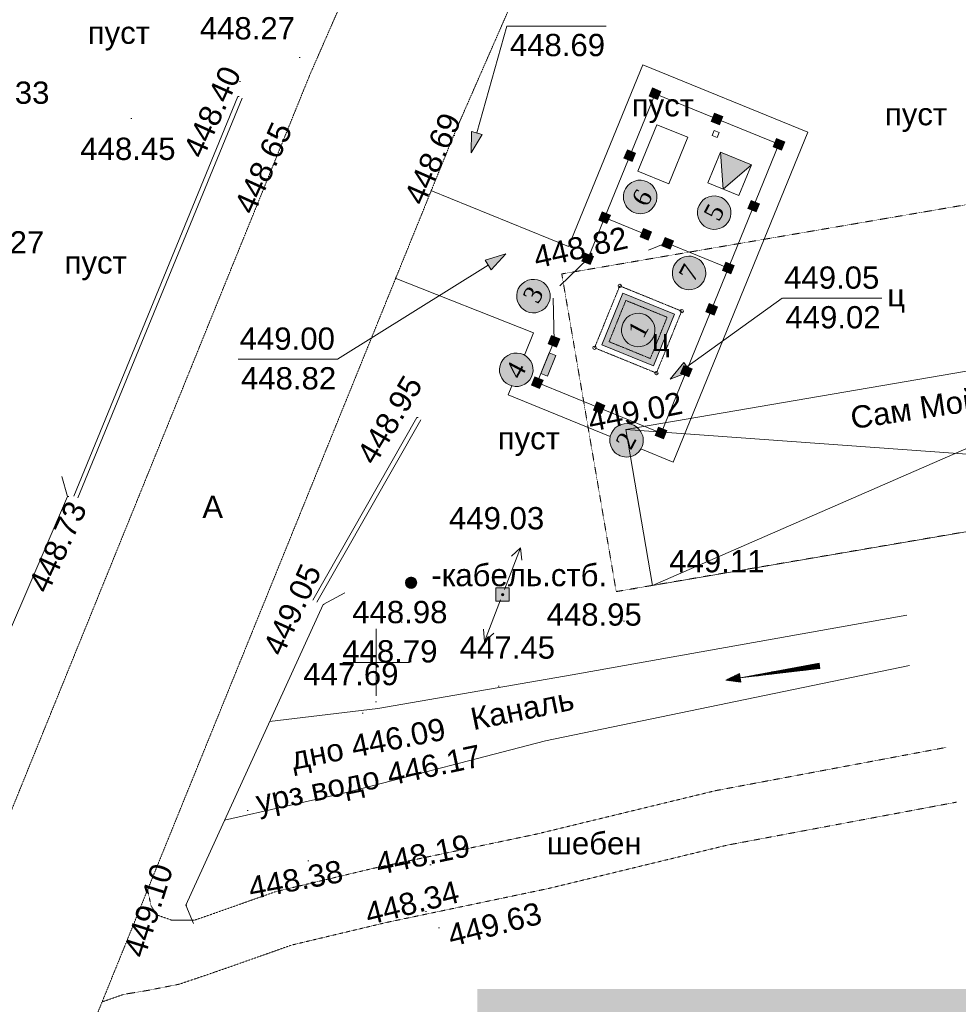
# Model space of a CAD drawing. Header units: millimetres. Extents: x 918404 to 1362154, y 4120617 to 4364104.
# Tile 80 of 256: x 998368 to 1006789, y 4168985 to 4177824. Entities that reach past the tile are written whole.
import ezdxf

# ---------------------------------------------------------------- set-up
doc = ezdxf.new("R2010")
doc.units = ezdxf.units.MM
doc.header["$MEASUREMENT"] = 0
doc.linetypes.add('STRIHSMALL', pattern=[1, 0.5, -0.5])
doc.linetypes.add('Д_ТРОТ_ТРУБА', pattern=[1.5, 0.75, -0.75])
for name, color, linetype, lineweight in [('(001) Сетка_Ном._пера__132', 132, 'Continuous', 18), ('(008) Скульптуры_Ном._пера__7', 7, 'Continuous', 18), ('(016) Кабель_Ном._пера__7', 7, 'Continuous', 18), ('(022) Возд. Линии_Ном._пера__240', 240, 'Continuous', 18), ('(022) Возд. Линии_Ном._пера__7', 7, 'Continuous', 18), ('(025) Дорога_Ном._пера__7', 7, 'Continuous', 18), ('(027) Гидрография_Ном._пера__7', 7, 'Continuous', 18), ('0_Ном._пера__1', 1, 'Continuous', 18), ('0_Ном._пера__255', 255, 'Continuous', 18), ('0_Ном._пера__4', 4, 'Continuous', 18), ('0_Ном._пера__6', 6, 'Continuous', 18), ('0_Ном._пера__7', 7, 'Continuous', 18), ('0_Ном._пера__7_Ном._пера__7', 7, 'Continuous', 18), ('Fills_Pen_No__7_Ном._пера__7', 7, 'Continuous', 18), ('ВЫСОТА_Ном._пера__7', 7, 'Continuous', 18), ('Отметка_Ном._пера__255', 255, 'Continuous', 18), ('Текст_Ном._пера__7', 7, 'Continuous', 18), ('ТОЧКИ_Ном._пера__5', 5, 'Continuous', 18)]:
    doc.layers.add(name, color=color, linetype=linetype, lineweight=lineweight)
for name, color, linetype, lineweight, true_color in [('0_Ном._пера__128', 7, 'Continuous', 18, 0x00261c), ('64_Ном._пера__1_Ном._пера__28', 7, 'Continuous', 18, 0x260900), ('64_Ном._пера__1_Ном._пера__48', 7, 'Continuous', 18, 0x261c00), ('Отметка_Ном._пера__244', 7, 'Continuous', 18, 0x7f001f)]:
    doc.layers.add(name, color=color, linetype=linetype, lineweight=lineweight, true_color=true_color)
doc.layers.add('64_Ном._пера__1', color=7, linetype='Continuous')
doc.styles.add('СГЕНЕРИР_СТИЛЬ_1', font='arial.ttf')
doc.styles.add('СГЕНЕРИР_СТИЛЬ_2', font='arial.ttf')
doc.styles.add('СГЕНЕРИР_СТИЛЬ_4', font='times.ttf')

# ---------------------------------------------------------------- blocks, each defined once
blk = doc.blocks.new('Колонна_1093', base_point=(1003161.9, 4174937))
at = {"layer": '64_Ном._пера__1_Ном._пера__48', "linetype": 'Continuous'}
blk.add_hatch(color=256, dxfattribs=at).paths.add_polyline_path([(1003109.7, 4174915), (1003183.8, 4174884.8), (1003214, 4174958.9), (1003139.9, 4174989.1)])
at = {"layer": '64_Ном._пера__1_Ном._пера__28', "linetype": 'Continuous', "flags": 128}
blk.add_lwpolyline([(1003109.7, 4174915), (1003183.8, 4174884.8), (1003214, 4174958.9), (1003139.9, 4174989.1)], close=True, dxfattribs=at)
blk = doc.blocks.new('Колонна_1094', base_point=(1003841.4, 4176603.1))
at = {"layer": '64_Ном._пера__1_Ном._пера__48', "linetype": 'Continuous'}
blk.add_hatch(color=256, dxfattribs=at).paths.add_polyline_path([(1003789.2, 4176581.2), (1003863.3, 4176551), (1003893.5, 4176625), (1003819.4, 4176655.3)])
at = {"layer": '64_Ном._пера__1_Ном._пера__28', "linetype": 'Continuous', "flags": 128}
blk.add_lwpolyline([(1003789.2, 4176581.2), (1003863.3, 4176551), (1003893.5, 4176625), (1003819.4, 4176655.3)], close=True, dxfattribs=at)
blk = doc.blocks.new('Колонна_1095', base_point=(1005179.1, 4176705.5))
at = {"layer": '64_Ном._пера__1_Ном._пера__48', "linetype": 'Continuous'}
blk.add_hatch(color=256, dxfattribs=at).paths.add_polyline_path([(1005201, 4176653.4), (1005231.2, 4176727.5), (1005157.2, 4176757.7), (1005126.9, 4176683.6)])
at = {"layer": '64_Ном._пера__1_Ном._пера__28', "linetype": 'Continuous', "flags": 128}
blk.add_lwpolyline([(1005201, 4176653.4), (1005231.2, 4176727.5), (1005157.2, 4176757.7), (1005126.9, 4176683.6)], close=True, dxfattribs=at)
blk = doc.blocks.new('Колонна_1096', base_point=(1004952.5, 4176150))
at = {"layer": '64_Ном._пера__1_Ном._пера__48', "linetype": 'Continuous'}
blk.add_hatch(color=256, dxfattribs=at).paths.add_polyline_path([(1004974.4, 4176097.8), (1005004.7, 4176171.9), (1004930.6, 4176202.1), (1004900.4, 4176128)])
at = {"layer": '64_Ном._пера__1_Ном._пера__28', "linetype": 'Continuous', "flags": 128}
blk.add_lwpolyline([(1004974.4, 4176097.8), (1005004.7, 4176171.9), (1004930.6, 4176202.1), (1004900.4, 4176128)], close=True, dxfattribs=at)
blk = doc.blocks.new('Колонна_1097', base_point=(1004725.9, 4175594.4))
at = {"layer": '64_Ном._пера__1_Ном._пера__48', "linetype": 'Continuous'}
blk.add_hatch(color=256, dxfattribs=at).paths.add_polyline_path([(1004747.9, 4175542.2), (1004778.1, 4175616.3), (1004704, 4175646.5), (1004673.8, 4175572.5)])
at = {"layer": '64_Ном._пера__1_Ном._пера__28', "linetype": 'Continuous', "flags": 128}
blk.add_lwpolyline([(1004747.9, 4175542.2), (1004778.1, 4175616.3), (1004704, 4175646.5), (1004673.8, 4175572.5)], close=True, dxfattribs=at)
blk = doc.blocks.new('Колонна_1098', base_point=(1003010.8, 4174566.6))
at = {"layer": '64_Ном._пера__1_Ном._пера__48', "linetype": 'Continuous'}
blk.add_hatch(color=256, dxfattribs=at).paths.add_polyline_path([(1002958.7, 4174544.6), (1003032.7, 4174514.4), (1003063, 4174588.5), (1002988.9, 4174618.7)])
at = {"layer": '64_Ном._пера__1_Ном._пера__28', "linetype": 'Continuous', "flags": 128}
blk.add_lwpolyline([(1002958.7, 4174544.6), (1003032.7, 4174514.4), (1003063, 4174588.5), (1002988.9, 4174618.7)], close=True, dxfattribs=at)
blk = doc.blocks.new('Колонна_1099', base_point=(1004623.5, 4176932.1))
at = {"layer": '64_Ном._пера__1_Ном._пера__48', "linetype": 'Continuous'}
blk.add_hatch(color=256, dxfattribs=at).paths.add_polyline_path([(1004645.4, 4176880), (1004675.7, 4176954), (1004601.6, 4176984.3), (1004571.4, 4176910.2)])
at = {"layer": '64_Ном._пера__1_Ном._пера__28', "linetype": 'Continuous', "flags": 128}
blk.add_lwpolyline([(1004645.4, 4176880), (1004675.7, 4176954), (1004601.6, 4176984.3), (1004571.4, 4176910.2)], close=True, dxfattribs=at)
blk = doc.blocks.new('Колонна_1100', base_point=(1003463.8, 4175677.3))
at = {"layer": '64_Ном._пера__1_Ном._пера__48', "linetype": 'Continuous'}
blk.add_hatch(color=256, dxfattribs=at).paths.add_polyline_path([(1003411.7, 4175655.4), (1003485.7, 4175625.2), (1003515.9, 4175699.2), (1003441.9, 4175729.4)])
at = {"layer": '64_Ном._пера__1_Ном._пера__28', "linetype": 'Continuous', "flags": 128}
blk.add_lwpolyline([(1003411.7, 4175655.4), (1003485.7, 4175625.2), (1003515.9, 4175699.2), (1003441.9, 4175729.4)], close=True, dxfattribs=at)
blk = doc.blocks.new('Колонна_1101', base_point=(1003614.8, 4176047.5))
at = {"layer": '64_Ном._пера__1_Ном._пера__48', "linetype": 'Continuous'}
blk.add_hatch(color=256, dxfattribs=at).paths.add_polyline_path([(1003562.6, 4176025.6), (1003636.7, 4175995.4), (1003666.9, 4176069.5), (1003592.9, 4176099.7)])
at = {"layer": '64_Ном._пера__1_Ном._пера__28', "linetype": 'Continuous', "flags": 128}
blk.add_lwpolyline([(1003562.6, 4176025.6), (1003636.7, 4175995.4), (1003666.9, 4176069.5), (1003592.9, 4176099.7)], close=True, dxfattribs=at)
blk = doc.blocks.new('Колонна_1102', base_point=(1004180.3, 4175816.9))
at = {"layer": '64_Ном._пера__1_Ном._пера__48', "linetype": 'Continuous'}
blk.add_hatch(color=256, dxfattribs=at).paths.add_polyline_path([(1004202.2, 4175764.8), (1004232.4, 4175838.8), (1004158.4, 4175869.1), (1004128.2, 4175795)])
at = {"layer": '64_Ном._пера__1_Ном._пера__28', "linetype": 'Continuous', "flags": 128}
blk.add_lwpolyline([(1004202.2, 4175764.8), (1004232.4, 4175838.8), (1004158.4, 4175869.1), (1004128.2, 4175795)], close=True, dxfattribs=at)
blk = doc.blocks.new('Колонна_1103', base_point=(1003985.2, 4175896.5))
at = {"layer": '64_Ном._пера__1_Ном._пера__48', "linetype": 'Continuous'}
blk.add_hatch(color=256, dxfattribs=at).paths.add_polyline_path([(1004007.1, 4175844.3), (1004037.3, 4175918.4), (1003963.2, 4175948.6), (1003933, 4175874.6)])
at = {"layer": '64_Ном._пера__1_Ном._пера__28', "linetype": 'Continuous', "flags": 128}
blk.add_lwpolyline([(1004007.1, 4175844.3), (1004037.3, 4175918.4), (1003963.2, 4175948.6), (1003933, 4175874.6)], close=True, dxfattribs=at)
blk = doc.blocks.new('Колонна_1104', base_point=(1004067.9, 4177158.7))
at = {"layer": '64_Ном._пера__1_Ном._пера__48', "linetype": 'Continuous'}
blk.add_hatch(color=256, dxfattribs=at).paths.add_polyline_path([(1004015.8, 4177136.8), (1004089.9, 4177106.5), (1004120.1, 4177180.6), (1004046, 4177210.8)])
at = {"layer": '64_Ном._пера__1_Ном._пера__28', "linetype": 'Continuous', "flags": 128}
blk.add_lwpolyline([(1004015.8, 4177136.8), (1004089.9, 4177106.5), (1004120.1, 4177180.6), (1004046, 4177210.8)], close=True, dxfattribs=at)
blk = doc.blocks.new('Колонна_1247', base_point=(1003566.4, 4174340))
at = {"layer": '64_Ном._пера__1_Ном._пера__48', "linetype": 'Continuous'}
blk.add_hatch(color=256, dxfattribs=at).paths.add_polyline_path([(1003588.3, 4174287.9), (1003618.5, 4174361.9), (1003544.5, 4174392.1), (1003514.2, 4174318.1)])
at = {"layer": '64_Ном._пера__1_Ном._пера__28', "linetype": 'Continuous', "flags": 128}
blk.add_lwpolyline([(1003588.3, 4174287.9), (1003618.5, 4174361.9), (1003544.5, 4174392.1), (1003514.2, 4174318.1)], close=True, dxfattribs=at)
blk = doc.blocks.new('Колонна_1248', base_point=(1004122, 4174113.4))
at = {"layer": '64_Ном._пера__1_Ном._пера__48', "linetype": 'Continuous'}
blk.add_hatch(color=256, dxfattribs=at).paths.add_polyline_path([(1004143.9, 4174061.3), (1004174.1, 4174135.4), (1004100, 4174165.6), (1004069.8, 4174091.5)])
at = {"layer": '64_Ном._пера__1_Ном._пера__28', "linetype": 'Continuous', "flags": 128}
blk.add_lwpolyline([(1004143.9, 4174061.3), (1004174.1, 4174135.4), (1004100, 4174165.6), (1004069.8, 4174091.5)], close=True, dxfattribs=at)
blk = doc.blocks.new('Колонна_1249', base_point=(1004348.5, 4174669))
at = {"layer": '64_Ном._пера__1_Ном._пера__48', "linetype": 'Continuous'}
blk.add_hatch(color=256, dxfattribs=at).paths.add_polyline_path([(1004370.5, 4174616.9), (1004400.7, 4174690.9), (1004326.6, 4174721.1), (1004296.4, 4174647.1)])
at = {"layer": '64_Ном._пера__1_Ном._пера__28', "linetype": 'Continuous', "flags": 128}
blk.add_lwpolyline([(1004370.5, 4174616.9), (1004400.7, 4174690.9), (1004326.6, 4174721.1), (1004296.4, 4174647.1)], close=True, dxfattribs=at)
blk = doc.blocks.new('Колонна_1250', base_point=(1004575.1, 4175224.6))
at = {"layer": '64_Ном._пера__1_Ном._пера__48', "linetype": 'Continuous'}
blk.add_hatch(color=256, dxfattribs=at).paths.add_polyline_path([(1004597.1, 4175172.4), (1004627.3, 4175246.5), (1004553.2, 4175276.7), (1004523, 4175202.6)])
at = {"layer": '64_Ном._пера__1_Ном._пера__28', "linetype": 'Continuous', "flags": 128}
blk.add_lwpolyline([(1004597.1, 4175172.4), (1004627.3, 4175246.5), (1004553.2, 4175276.7), (1004523, 4175202.6)], close=True, dxfattribs=at)
blk = doc.blocks.new('Линия_180', base_point=(1001217.9, 4174775.1))
at = {"layer": '0_Ном._пера__1', "linetype": 'Continuous'}
blk.add_hatch(color=256, dxfattribs=at).paths.add_polyline_path([(1002728, 4175720.6), (1002543.4, 4175663.9), (1002596.4, 4175579.2)])
for p, q in [((1002728, 4175720.6), (1002543.4, 4175663.9)), ((1002596.4, 4175579.2), (1002543.4, 4175663.9)), ((1002728, 4175720.6), (1002596.4, 4175579.2)), ((1001217.9, 4174775.1), (1002569.9, 4175621.5))]:
    blk.add_line(p, q, dxfattribs=at)
blk = doc.blocks.new('Линия_181', base_point=(1005209.7, 4175323))
at = {"layer": '0_Ном._пера__1', "linetype": 'Continuous'}
blk.add_hatch(color=256, dxfattribs=at).paths.add_polyline_path([(1004202.4, 4174598.2), (1004383.1, 4174666.6), (1004324.7, 4174747.7)])
for p, q in [((1005209.7, 4175323), (1004353.9, 4174707.1)), ((1004202.4, 4174598.2), (1004324.7, 4174747.7)), ((1004324.7, 4174747.7), (1004383.1, 4174666.6)), ((1004202.4, 4174598.2), (1004383.1, 4174666.6))]:
    blk.add_line(p, q, dxfattribs=at)
blk = doc.blocks.new('Линия_187', base_point=(1002737.4, 4177766.7))
at = {"layer": '0_Ном._пера__1', "linetype": 'Continuous'}
blk.add_hatch(color=256, dxfattribs=at).paths.add_polyline_path([(1002417.5, 4176627.3), (1002516, 4176793.5), (1002419.8, 4176820.5)])
for p, q in [((1002737.4, 4177766.7), (1002467.9, 4176807)), ((1002417.5, 4176627.3), (1002419.8, 4176820.5)), ((1002419.8, 4176820.5), (1002516, 4176793.5)), ((1002417.5, 4176627.3), (1002516, 4176793.5))]:
    blk.add_line(p, q, dxfattribs=at)

msp = doc.modelspace()

# ---------------------------------------------------------------- hatches: boundary and pattern name
at = {"layer": '(022) Возд. Линии_Ном._пера__240', "linetype": 'Continuous'}
h = msp.add_hatch(color=256, dxfattribs=at)
h.paths.add_polyline_path([(1002759.8, 4172723.4), (1002639.8, 4172723.4), (1002639.8, 4172603.4), (1002759.8, 4172603.4)])
h.paths.add_polyline_path([(1002709.8, 4172663.4, -1.000034), (1002689.8, 4172663.4, -1)], flags=0)
at = {"layer": '(022) Возд. Линии_Ном._пера__7', "linetype": 'Continuous'}
msp.add_hatch(color=256, dxfattribs=at).paths.add_polyline_path([(1002707.1, 4172656.6, 1), (1002692.5, 4172670.3, 1)])
at = {"layer": '0_Ном._пера__1', "linetype": 'Continuous', "lineweight": 18}
for points in [[(1004932.5, 4176522.4), (1004654.7, 4176635.7), (1004679.2, 4176315.9), (1004685.5, 4176305.8)], [(1004052.8, 4174717.2), (1004241.6, 4175180.2), (1003778.7, 4175369), (1003589.8, 4174906)]]:
    msp.add_hatch(color=14, dxfattribs=at).paths.add_polyline_path(points)
at = {"layer": '0_Ном._пера__1', "linetype": 'Continuous', "lineweight": 0, "true_color": 0xbf0000}
msp.add_hatch(color=12, dxfattribs=at).paths.add_polyline_path([(1003043.9, 4174647.7), (1003119.4, 4174832.9), (1003177.2, 4174809.3), (1003101.7, 4174624.1)])
at = {"layer": '0_Ном._пера__255', "linetype": 'Continuous'}
msp.add_hatch(color=256, dxfattribs=at).paths.add_polyline_path([(1008961.4, 4166508), (1008961.4, 4169123.9), (1002473.8, 4169123.9), (1002473.8, 4166508)])
at = {"layer": 'Отметка_Ном._пера__255', "linetype": 'Continuous', "lineweight": 0, "true_color": 0xffffff}
for points in [[(1003857.6, 4176362.1, 1), (1004011.1, 4176103.5, 1)], [(1004521.7, 4176221.2, 1), (1004675.2, 4175962.5, 1)], [(1004296.4, 4175679.7, 1), (1004449.9, 4175421.1, 1)], [(1003106.1, 4175419.3, 1), (1002847.4, 4175265.8, 1)], [(1004046.5, 4175114.8, 1), (1003787.8, 4174961.3, 1)], [(1002952.1, 4174758.3, 1), (1002693.4, 4174604.8, 1)], [(1003941.6, 4174124.7, 1), (1003683, 4173971.2, 1)]]:
    msp.add_hatch(color=7, dxfattribs=at).paths.add_polyline_path(points)

# ---------------------------------------------------------------- linework, layer by layer
at = {"layer": '(001) Сетка_Ном._пера__132', "linetype": 'Continuous'}
for p, q in [((1001565.9, 4172355.1), (1001565.9, 4171755.1)), ((1001265.9, 4172055.1), (1001865.9, 4172055.1))]:
    msp.add_line(p, q, dxfattribs=at)
at = {"layer": '(016) Кабель_Ном._пера__7', "linetype": 'Continuous'}
for p, q in [((1001829.4, 4172777.9), (1001928.4, 4172777.9)), ((1001829.4, 4172776.9), (1001928.4, 4172776.9)), ((1001829.4, 4172775.9), (1001928.4, 4172775.9)), ((1001829.4, 4172774.9), (1001928.4, 4172774.9)), ((1001829.4, 4172773.9), (1001928.4, 4172773.9)), ((1001829.4, 4172772.9), (1001928.4, 4172772.9)), ((1001829.4, 4172771.9), (1001929.4, 4172771.9)), ((1001829.4, 4172770.9), (1001929.4, 4172770.9)), ((1001829.4, 4172769.9), (1001929.4, 4172769.9)), ((1001829.4, 4172768.9), (1001929.4, 4172768.9)), ((1001829.4, 4172767.9), (1001929.4, 4172767.9)), ((1001829.4, 4172766.9), (1001929.4, 4172766.9)), ((1001829.4, 4172765.9), (1001928.4, 4172765.9)), ((1001829.4, 4172764.9), (1001928.4, 4172764.9)), ((1001829.4, 4172763.9), (1001928.4, 4172763.9)), ((1001829.4, 4172762.9), (1001928.4, 4172762.9)), ((1001829.4, 4172761.9), (1001928.4, 4172761.9)), ((1001829.4, 4172760.9), (1001928.4, 4172760.9)), ((1001829.4, 4172759.9), (1001928.4, 4172759.9)), ((1001830.4, 4172781.9), (1001927.4, 4172781.9)), ((1001830.4, 4172780.9), (1001927.4, 4172780.9)), ((1001830.4, 4172779.9), (1001927.4, 4172779.9)), ((1001830.4, 4172778.9), (1001928.4, 4172778.9)), ((1001830.4, 4172758.9), (1001928.4, 4172758.9)), ((1001830.4, 4172757.9), (1001927.4, 4172757.9)), ((1001830.4, 4172756.9), (1001927.4, 4172756.9)), ((1001830.4, 4172755.9), (1001927.4, 4172755.9)), ((1001831.4, 4172785.9), (1001926.4, 4172785.9)), ((1001831.4, 4172784.9), (1001926.4, 4172784.9)), ((1001831.4, 4172783.9), (1001926.4, 4172783.9)), ((1001831.4, 4172782.9), (1001927.4, 4172782.9)), ((1001831.4, 4172754.9), (1001927.4, 4172754.9)), ((1001831.4, 4172753.9), (1001926.4, 4172753.9)), ((1001831.4, 4172752.9), (1001926.4, 4172752.9)), ((1001832.4, 4172787.9), (1001925.4, 4172787.9)), ((1001832.4, 4172786.9), (1001925.4, 4172786.9)), ((1001832.4, 4172751.9), (1001926.4, 4172751.9)), ((1001832.4, 4172750.9), (1001925.4, 4172750.9)), ((1001832.4, 4172749.9), (1001925.4, 4172749.9)), ((1001833.4, 4172789.9), (1001924.4, 4172789.9)), ((1001833.4, 4172788.9), (1001925.4, 4172788.9)), ((1001833.4, 4172748.9), (1001924.4, 4172748.9)), ((1001833.4, 4172747.9), (1001924.4, 4172747.9)), ((1001834.4, 4172791.9), (1001923.4, 4172791.9)), ((1001834.4, 4172790.9), (1001924.4, 4172790.9)), ((1001834.4, 4172746.9), (1001923.4, 4172746.9)), ((1001834.4, 4172745.9), (1001923.4, 4172745.9)), ((1001835.4, 4172793.9), (1001922.4, 4172793.9)), ((1001835.4, 4172792.9), (1001923.4, 4172792.9)), ((1001835.4, 4172744.9), (1001922.4, 4172744.9)), ((1001835.4, 4172743.9), (1001922.4, 4172743.9)), ((1001836.4, 4172795.9), (1001921.4, 4172795.9)), ((1001836.4, 4172794.9), (1001922.4, 4172794.9)), ((1001836.4, 4172742.9), (1001921.4, 4172742.9)), ((1001837.4, 4172796.9), (1001920.4, 4172796.9)), ((1001837.4, 4172741.9), (1001920.4, 4172741.9)), ((1001837.4, 4172740.9), (1001920.4, 4172740.9)), ((1001838.4, 4172798.9), (1001919.4, 4172798.9)), ((1001838.4, 4172797.9), (1001920.4, 4172797.9)), ((1001838.4, 4172739.9), (1001919.4, 4172739.9)), ((1001839.4, 4172799.9), (1001918.4, 4172799.9)), ((1001839.4, 4172738.9), (1001918.4, 4172738.9)), ((1001840.4, 4172800.9), (1001917.4, 4172800.9)), ((1001840.4, 4172737.9), (1001918.4, 4172737.9)), ((1001840.4, 4172736.9), (1001917.4, 4172736.9)), ((1001841.4, 4172801.9), (1001916.4, 4172801.9)), ((1001841.4, 4172735.9), (1001916.4, 4172735.9)), ((1001842.4, 4172802.9), (1001916.4, 4172802.9)), ((1001842.4, 4172734.9), (1001915.4, 4172734.9)), ((1001843.4, 4172803.9), (1001915.4, 4172803.9)), ((1001844.4, 4172804.9), (1001914.4, 4172804.9)), ((1001845.4, 4172805.9), (1001913.4, 4172805.9)), ((1001846.4, 4172806.9), (1001911.4, 4172806.9)), ((1001847.4, 4172807.9), (1001910.4, 4172807.9)), ((1001848.4, 4172808.9), (1001909.4, 4172808.9)), ((1001850.4, 4172809.9), (1001908.4, 4172809.9)), ((1001851.4, 4172810.9), (1001906.4, 4172810.9)), ((1001853.4, 4172811.9), (1001905.4, 4172811.9)), ((1001854.4, 4172812.9), (1001903.4, 4172812.9)), ((1001856.4, 4172813.9), (1001901.4, 4172813.9)), ((1001858.4, 4172814.9), (1001899.4, 4172814.9)), ((1001861.4, 4172815.9), (1001897.4, 4172815.9)), ((1001864.4, 4172816.9), (1001894.4, 4172816.9)), ((1001867.4, 4172817.9), (1001890.4, 4172817.9)), ((1001873.4, 4172818.9), (1001884.4, 4172818.9)), ((1001843.4, 4172733.9), (1001914.4, 4172733.9)), ((1001844.4, 4172732.9), (1001913.4, 4172732.9)), ((1001845.4, 4172731.9), (1001912.4, 4172731.9)), ((1001846.4, 4172730.9), (1001911.4, 4172730.9)), ((1001848.4, 4172729.9), (1001910.4, 4172729.9)), ((1001849.4, 4172728.9), (1001908.4, 4172728.9)), ((1001850.4, 4172727.9), (1001907.4, 4172727.9)), ((1001852.4, 4172726.9), (1001905.4, 4172726.9)), ((1001854.4, 4172725.9), (1001904.4, 4172725.9)), ((1001855.4, 4172724.9), (1001902.4, 4172724.9)), ((1001857.4, 4172723.9), (1001900.4, 4172723.9)), ((1001860.4, 4172722.9), (1001897.4, 4172722.9)), ((1001862.4, 4172721.9), (1001895.4, 4172721.9)), ((1001866.4, 4172720.9), (1001891.4, 4172720.9)), ((1001870.4, 4172719.9), (1001887.4, 4172719.9))]:
    msp.add_line(p, q, dxfattribs=at)
msp.add_circle((1001879.4, 4172768.9), 50, dxfattribs=at)
at = {"layer": '(022) Возд. Линии_Ном._пера__7', "linetype": 'Continuous'}
for p, q in [((1002717.5, 4172709.5), (1002861.5, 4173082.7)), ((1002861.5, 4173082.7), (1002778.8, 4173007.4)), ((1002861.5, 4173082.7), (1002872.1, 4172971.4)), ((1002681.8, 4172616.3), (1002539.2, 4172242.6)), ((1002539.2, 4172242.6), (1002528.1, 4172353.9)), ((1002539.2, 4172242.6), (1002621.6, 4172318.2))]:
    msp.add_line(p, q, dxfattribs=at)
at = {"layer": '(022) Возд. Линии_Ном._пера__7', "linetype": 'Continuous', "flags": 128}
msp.add_lwpolyline([(1002639.8, 4172603.4), (1002759.8, 4172603.4), (1002759.8, 4172723.4), (1002639.8, 4172723.4)], close=True, dxfattribs=at)
at = {"layer": '(022) Возд. Линии_Ном._пера__7', "linetype": 'Continuous'}
msp.add_circle((1002699.8, 4172663.4), 10, dxfattribs=at)
at = {"layer": '(027) Гидрография_Ном._пера__7', "linetype": 'Continuous'}
for p, q in [((1005538.9, 4172048.7), (1004830.9, 4171915.3)), ((1005541.9, 4172028.9), (1004972.5, 4171942)), ((1005541.2, 4172033.9), (1005114.1, 4171968.6)), ((1005540.4, 4172038.8), (1005255.7, 4171995.3)), ((1005539.7, 4172043.7), (1005397.3, 4172022)), ((1005546.5, 4171999.3), (1005538.9, 4172048.7)), ((1004702.4, 4171895.7), (1004824.9, 4171954.8)), ((1004827.2, 4171940), (1004778.7, 4171932.6)), ((1004826.4, 4171944.9), (1004793.8, 4171940)), ((1004825.6, 4171949.9), (1004809.8, 4171947.5)), ((1004824.9, 4171954.8), (1004837, 4171875.7)), ((1005542.7, 4172024), (1004830.9, 4171915.3)), ((1004830.9, 4171915.3), (1005546.5, 4171999.3)), ((1005543.4, 4172019), (1004974, 4171932.1)), ((1005544.2, 4172014.1), (1005117.1, 4171948.9)), ((1005544.9, 4172009.1), (1005260.2, 4171965.7)), ((1005545.7, 4172004.2), (1005403.3, 4171982.5)), ((1004830.9, 4171915.3), (1004702.4, 4171895.7)), ((1004837, 4171875.7), (1004702.4, 4171895.7)), ((1004830.2, 4171920.2), (1004717.5, 4171903)), ((1004831.7, 4171910.3), (1004719, 4171893.1)), ((1004829.4, 4171925.2), (1004732.5, 4171910.4)), ((1004832.4, 4171905.4), (1004735.6, 4171890.6)), ((1004828.7, 4171930.1), (1004748.6, 4171917.9)), ((1004833.2, 4171900.5), (1004753.1, 4171888.2)), ((1004827.9, 4171935.1), (1004763.7, 4171925.3)), ((1004833.9, 4171895.5), (1004769.7, 4171885.7)), ((1004834.7, 4171890.6), (1004786.3, 4171883.2)), ((1004835.5, 4171885.6), (1004802.8, 4171880.7)), ((1004836.2, 4171880.7), (1004820.4, 4171878.3))]:
    msp.add_line(p, q, dxfattribs=at)
at = {"layer": '0_Ном._пера__1', "linetype": 'Continuous'}
for p, q in [((1003630.2, 4177766.7), (1002738.4, 4177766.7)), ((1006102.5, 4175323), (1005210.7, 4175323)), ((1001217.9, 4174775.1), (1000326.2, 4174775.1))]:
    msp.add_line(p, q, dxfattribs=at)
at = {"layer": '0_Ном._пера__1', "linetype": 'Continuous', "flags": 128}
msp.add_lwpolyline([(1004654.7, 4176635.7), (1004932.5, 4176522.4), (1004819.2, 4176244.6), (1004541.4, 4176357.9)], close=True, dxfattribs=at)
msp.add_lwpolyline([(1004932.5, 4176522.4), (1004680.3, 4176301.2), (1004654.7, 4176635.7)], dxfattribs=at)
at = {"layer": '0_Ном._пера__128', "linetype": 'Continuous'}
for p, q in [((1003985.2, 4175896.5), (1003614.8, 4176047.5)), ((1004725.9, 4175594.4), (1004170.4, 4175821))]:
    msp.add_line(p, q, dxfattribs=at)
at = {"layer": '0_Ном._пера__4', "linetype": 'Continuous', "flags": 128}
for points in [[(1000609.8, 4171523.2), (1001580.5, 4171642.2), (1003324.8, 4171943.9), (1006327.4, 4172478)], [(1000205.6, 4170637.3), (1001311.7, 4170889.2), (1003086.1, 4171351.4), (1006351.1, 4172028.2)]]:
    msp.add_lwpolyline(points, dxfattribs=at)
at = {"layer": '0_Ном._пера__6', "linetype": 'Continuous', "flags": 128}
msp.add_lwpolyline([(1004083.4, 4176881.3), (1004361.2, 4176768.1), (1004191.3, 4176351.4), (1003913.5, 4176464.7)], close=True, dxfattribs=at)
at = {"layer": '0_Ном._пера__7', "linetype": 'Д_ТРОТ_ТРУБА', "flags": 128}
for points in [[(1004502.2, 4185564.1), (1002296.8, 4180360.8), (1000970.5, 4177328.1), (996799.8, 4167043), (995330, 4163418.3)], [(1005791.2, 4185017.7), (1003582.7, 4179807.1), (1002260.8, 4176784.5), (998097.2, 4166516.9), (996627.4, 4162892.2)], [(999514.9, 4170013), (999546.3, 4169870.3), (999597.4, 4169787.8), (999727.2, 4169742.1), (999940.3, 4169742.1), (1000109.1, 4169800.6), (1000664, 4169996.9), (1001546.2, 4170207.5), (1003003, 4170513.1), (1004610.4, 4170903.3), (1006680.7, 4171291.7)], [(999106.8, 4169006.6), (999299.8, 4169074.5), (999516.5, 4169110.3), (999797.3, 4169165.6), (1000024.4, 4169242.1), (1000274.3, 4169328.7), (1000805.8, 4169516.7), (1001655.6, 4169719.6), (1003113.4, 4170025.4), (1004715.6, 4170414.3), (1006772.8, 4170800.2)]]:
    msp.add_lwpolyline(points, dxfattribs=at)
at = {"layer": '0_Ном._пера__7', "linetype": 'Continuous', "flags": 128}
for points in [[(1000325.4, 4177134.8), (998852.1, 4173547.8)], [(1000362.3, 4177119.4), (998889.1, 4173532.4)], [(1009483, 4175116.5), (1004046.2, 4172746.1)], [(1001931.9, 4174251.8), (1000998.3, 4172614)], [(1001966.7, 4174232), (1001033.1, 4172594.2)], [(1003806.7, 4174144.4), (1009722.5, 4173718.3)], [(997372.4, 4170631.9), (997569, 4170696.6), (998797.6, 4173544.6), (998746, 4173723)], [(999925.5, 4169709.7), (999858, 4169875.5), (1001089.4, 4172574.3), (1001284, 4172679.4)]]:
    msp.add_lwpolyline(points, dxfattribs=at)
for points in [[(1004598.7, 4176828.4), (1004643.1, 4176810.2), (1004625, 4176765.8), (1004580.5, 4176783.9)], [(1003953.9, 4175883.3), (1003972, 4175927.8), (1004016.5, 4175909.6), (1003998.3, 4175865.2)], [(1004139.1, 4175807.8), (1004157.2, 4175852.2), (1004201.6, 4175834.1), (1004183.5, 4175789.7)], [(1004052.8, 4174717.2), (1004241.6, 4175180.2), (1003778.7, 4175369), (1003589.8, 4174906)], [(1009483, 4175116.5), (1003806.7, 4174144.4), (1004046.2, 4172746.1), (1009722.5, 4173718.3)], [(1003043.9, 4174647.7), (1003119.4, 4174832.9), (1003177.2, 4174809.3), (1003101.7, 4174624.1)]]:
    msp.add_lwpolyline(points, close=True, dxfattribs=at)
at = {"layer": '0_Ном._пера__7', "linetype": 'Д_ТРОТ_ТРУБА', "flags": 128}
msp.add_lwpolyline([(1003231.2, 4175541.7), (1009234.1, 4176569.8), (1009722.5, 4173718.3), (1003719.6, 4172690.2)], close=True, dxfattribs=at)
at = {"layer": '0_Ном._пера__7', "linetype": 'STRIHSMALL', "flags": 128}
for points in [[(1004080.2, 4174652.1), (1004306.8, 4175207.6), (1003751.2, 4175434.2), (1003524.7, 4174878.6)], [(1004176.5, 4175152.8), (1004025.4, 4174782.4), (1003655, 4174933.5), (1003806.1, 4175303.8)]]:
    msp.add_lwpolyline(points, close=True, dxfattribs=at)
at = {"layer": '0_Ном._пера__7', "linetype": 'Continuous'}
for centre in [(1003751.2, 4175434.2), (1004306.8, 4175207.6), (1003524.7, 4174878.6), (1004080.2, 4174652.1)]:
    msp.add_circle(centre, 15, dxfattribs=at)
at = {"layer": '0_Ном._пера__7_Ном._пера__7', "linetype": 'Continuous'}
for p, q in [((1004170.4, 4175821), (1004010.4, 4175753.7)), ((1003778.7, 4175369), (1003589.8, 4174906)), ((1004241.6, 4175180.2), (1003778.7, 4175369)), ((1004052.8, 4174717.2), (1004241.6, 4175180.2)), ((1003589.8, 4174906), (1004052.8, 4174717.2))]:
    msp.add_line(p, q, dxfattribs=at)
at = {"layer": 'Fills_Pen_No__7_Ном._пера__7', "linetype": 'Continuous'}
for p, q in [((1003292.6, 4175787.1), (1003958.3, 4177419.4)), ((1003958.3, 4177419.4), (1005439.8, 4176815.2)), ((1004067.9, 4177158.7), (1003463.8, 4175677.3)), ((1004067.9, 4177158.7), (1005179.1, 4176705.5)), ((1005439.8, 4176815.2), (1004231.6, 4173852.7)), ((1005179.1, 4176705.5), (1004122, 4174113.4)), ((1003292.6, 4175787.1), (1002056.8, 4176291.1)), ((1003214.8, 4175433.9), (1003463.8, 4175677.3)), ((1002976.7, 4175012.5), (1001735.1, 4175502.3)), ((1003161.9, 4174937), (1003153.3, 4175323.6)), ((1002895.4, 4174813.3), (1002976.7, 4175012.5)), ((1003010.8, 4174566.6), (1003161.9, 4174937)), ((1002750.1, 4174456.9), (1002782.6, 4174536.7)), ((1004122, 4174113.4), (1003010.8, 4174566.6)), ((1003666.1, 4174083.3), (1002750.1, 4174456.9)), ((1004231.6, 4173852.7), (1003941.5, 4173971))]:
    msp.add_line(p, q, dxfattribs=at)
at = {"layer": 'Отметка_Ном._пера__244', "linetype": 'Continuous', "flags": 128}
for points in [[(1003857.6, 4176362.1, 1), (1004011.1, 4176103.5, 1)], [(1004521.7, 4176221.2, 1), (1004675.2, 4175962.5, 1)], [(1004296.4, 4175679.7, 1), (1004449.9, 4175421.1, 1)], [(1003106.1, 4175419.3, 1), (1002847.4, 4175265.8, 1)], [(1004046.5, 4175114.8, 1), (1003787.8, 4174961.3, 1)], [(1002952.1, 4174758.3, 1), (1002693.4, 4174604.8, 1)], [(1003941.6, 4174124.7, 1), (1003683, 4173971.2, 1)]]:
    msp.add_lwpolyline(points, format="xyb", close=True, dxfattribs=at)
at = {"layer": 'ТОЧКИ_Ном._пера__5', "linetype": 'Continuous'}
for p, q in [((1000875.4, 4177484), (1000885.4, 4177484)), ((1000338.3, 4177269.1), (1000348.3, 4177269.1)), ((1000325.4, 4177134.8), (1000335.4, 4177134.8)), ((999363.8, 4176936.4), (999373.8, 4176936.4)), ((1000620.4, 4176782.6), (1000630.4, 4176782.6)), ((1002260.8, 4176784.5), (1002270.8, 4176784.5)), ((1003231.2, 4175541.7), (1003241.2, 4175541.7)), ((1001931.9, 4174251.8), (1001941.9, 4174251.8)), ((1003873.4, 4174155.8), (1003883.4, 4174155.8)), ((998797.6, 4173544.6), (998807.6, 4173544.6)), ((1001879.4, 4172768.9), (1001889.4, 4172768.9)), ((1002699.8, 4172663.4), (1002709.8, 4172663.4)), ((1003872.4, 4172716.3), (1003882.4, 4172716.3)), ((1001089.4, 4172574.3), (1001099.4, 4172574.3)), ((1001790.2, 4172416.5), (1001800.2, 4172416.5)), ((1003763.6, 4172468.4), (1003773.6, 4172468.4)), ((1003766.3, 4172434.1), (1003776.3, 4172434.1)), ((1003784.4, 4172423.9), (1003794.4, 4172423.9)), ((1002659.8, 4171840.7), (1002669.8, 4171840.7)), ((1001560.2, 4171699.4), (1001570.2, 4171699.4)), ((1001440.4, 4171599.6), (1001450.4, 4171599.6)), ((1000407.1, 4170723.7), (1000417.1, 4170723.7)), ((1000952.6, 4170273.9), (1000962.6, 4170273.9)), ((1002047.8, 4170237.3), (1002057.8, 4170237.3)), ((999858, 4169875.5), (999868, 4169875.5)), ((1002008, 4169818.8), (1002018, 4169818.8)), ((1002125.1, 4169671.4), (1002135.1, 4169671.4))]:
    msp.add_line(p, q, dxfattribs=at)

# ---------------------------------------------------------------- block references
at = {"color": 1, "linetype": 'Continuous', "lineweight": 18}
for name, p in [('Линия_187', (1002737.4, 4177766.7)), ('Линия_180', (1001217.9, 4174775.1)), ('Линия_181', (1005209.7, 4175323))]:
    msp.add_blockref(name, p, dxfattribs=at)
at = {"layer": '64_Ном._пера__1', "color": 18, "lineweight": 18, "true_color": 0x260900}
for name, p in [('Колонна_1104', (1004067.9, 4177158.7)), ('Колонна_1099', (1004623.5, 4176932.1)), ('Колонна_1095', (1005179.1, 4176705.5)), ('Колонна_1094', (1003841.4, 4176603.1)), ('Колонна_1096', (1004952.5, 4176150)), ('Колонна_1101', (1003614.8, 4176047.5)), ('Колонна_1103', (1003985.2, 4175896.5)), ('Колонна_1102', (1004180.3, 4175816.9)), ('Колонна_1100', (1003463.8, 4175677.3)), ('Колонна_1097', (1004725.9, 4175594.4)), ('Колонна_1250', (1004575.1, 4175224.6)), ('Колонна_1093', (1003161.9, 4174937)), ('Колонна_1249', (1004348.5, 4174669)), ('Колонна_1098', (1003010.8, 4174566.6)), ('Колонна_1247', (1003566.4, 4174340)), ('Колонна_1248', (1004122, 4174113.4))]:
    msp.add_blockref(name, p, dxfattribs=at)

# ---------------------------------------------------------------- texts
at = {"layer": '(008) Скульптуры_Ном._пера__7', "linetype": 'Continuous', "char_height": 200, "attachment_point": 7, "style": 'СГЕНЕРИР_СТИЛЬ_1'}
for insert in [(998977.9, 4177546.6), (1003858.7, 4176895.2), (1006130.4, 4176815.6), (998770.2, 4175484.3), (1002656.1, 4173906.1)]:
    msp.add_mtext('{пуст}', dxfattribs=dict(at, insert=insert))
at = {"layer": '(016) Кабель_Ном._пера__7', "linetype": 'Continuous', "insert": (1002060.6, 4172735.8), "char_height": 200, "attachment_point": 7, "style": 'СГЕНЕРИР_СТИЛЬ_1'}
msp.add_mtext('{-кабель.стб.}', dxfattribs=at)
at = {"layer": '(025) Дорога_Ном._пера__7', "linetype": 'Continuous', "char_height": 200, "attachment_point": 7, "style": 'СГЕНЕРИР_СТИЛЬ_1'}
for s, insert in [('{ц}', (1006151.8, 4175193.3)), ('{ц}', (1004038.4, 4174792.1)), ('{A}', (1000006.1, 4173350.4)), ('{шебен}', (1003097.8, 4170328.4))]:
    msp.add_mtext(s, dxfattribs=dict(at, insert=insert))
at = {"layer": '(025) Дорога_Ном._пера__7', "linetype": 'Continuous', "insert": (1005838.3, 4174145.4), "char_height": 200, "attachment_point": 7, "rotation": 8.49393, "style": 'СГЕНЕРИР_СТИЛЬ_1'}
msp.add_mtext('{Сам Мой}', dxfattribs=at)
at = {"layer": '(027) Гидрография_Ном._пера__7', "linetype": 'Continuous', "insert": (1002438.2, 4171442.5), "char_height": 200, "attachment_point": 7, "rotation": 11.56402, "style": 'СГЕНЕРИР_СТИЛЬ_1'}
msp.add_mtext('{Каналь}', dxfattribs=at)
at = {"layer": '0_Ном._пера__7', "linetype": 'Continuous', "char_height": 162.56, "attachment_point": 7, "rotation": 62.0345, "style": 'СГЕНЕРИР_СТИЛЬ_4'}
for s, insert in [('{6}', (1003996.4, 4176133)), ('{5}', (1004641.9, 4176001.8)), ('{7}', (1004416.5, 4175460.3)), ('{3}', (1003019.1, 4175262.2)), ('{1}', (1003959.7, 4174951.2)), ('{4}', (1002861.3, 4174586.2)), ('{2}', (1003850.8, 4173952.6))]:
    msp.add_mtext(s, dxfattribs=dict(at, insert=insert))
at = {"layer": 'ВЫСОТА_Ном._пера__7', "linetype": 'Continuous', "char_height": 200, "attachment_point": 4, "style": 'СГЕНЕРИР_СТИЛЬ_1'}
for s, insert in [('{448.27}', (999983.4, 4177745.2)), ('{448.33}', (997780, 4177167.3)), ('{448.45}', (998911.4, 4176663.3)), ('{448.27}', (997733.6, 4175823.7)), ('{449.03}', (1002219.3, 4173347.4)), ('{449.11}', (1004195.4, 4172961.8)), ('{448.98}', (1001350.9, 4172505.1)), ('{448.95}', (1003094.5, 4172483)), ('{447.45}', (1002315.9, 4172186.7)), ('{448.79}', (1001261.6, 4172152.7)), ('{447.69}', (1000911.9, 4171948.4))]:
    msp.add_mtext(s, dxfattribs=dict(at, insert=insert))
for s, insert, rotation in [('{448.40}', (999920.3, 4176606.8), 65.80935), ('{448.65}', (1000376.9, 4176103.8), 65.6488), ('{448.69}', (1001901.8, 4176184.4), 66.3782), ('{448.82}', (1002982.5, 4175685.9), 12.55433), ('{448.95}', (1001468.2, 4173865), 59.16534), ('{449.02}', (1003470.6, 4174221.3), 11.15595), ('{448.73}', (998529.3, 4172704.2), 65.30978), ('{449.05}', (1000634.6, 4172140), 65.39627), ('{дно 446.09}', (1000810.7, 4171160.6), 11.22984), ('{урз водо 446.17}', (1000497.5, 4170769), 11.86681), ('{448.19}', (1001566.5, 4170241.5), 11.78582), ('{448.38}', (1000422.9, 4170024.1), 10.78498), ('{449.10}', (999393.1, 4169421.6), 72.21864), ('{448.34}', (1001473.2, 4169790.7), 14.2133), ('{449.63}', (1002214.7, 4169596), 14.42465)]:
    msp.add_mtext(s, dxfattribs=dict(at, insert=insert, rotation=rotation))
at = {"layer": 'Текст_Ном._пера__7', "linetype": 'Continuous', "char_height": 200, "attachment_point": 7, "style": 'СГЕНЕРИР_СТИЛЬ_2'}
for s, insert in [('{448.69}', (1002764.9, 4177493.6)), ('{449.05}', (1005225.8, 4175406)), ('{449.02}', (1005237.3, 4175049.9)), ('{449.00}', (1000341.2, 4174858.1)), ('{448.82}', (1000352.7, 4174502))]:
    msp.add_mtext(s, dxfattribs=dict(at, insert=insert))

doc.saveas('drawing.dxf')
